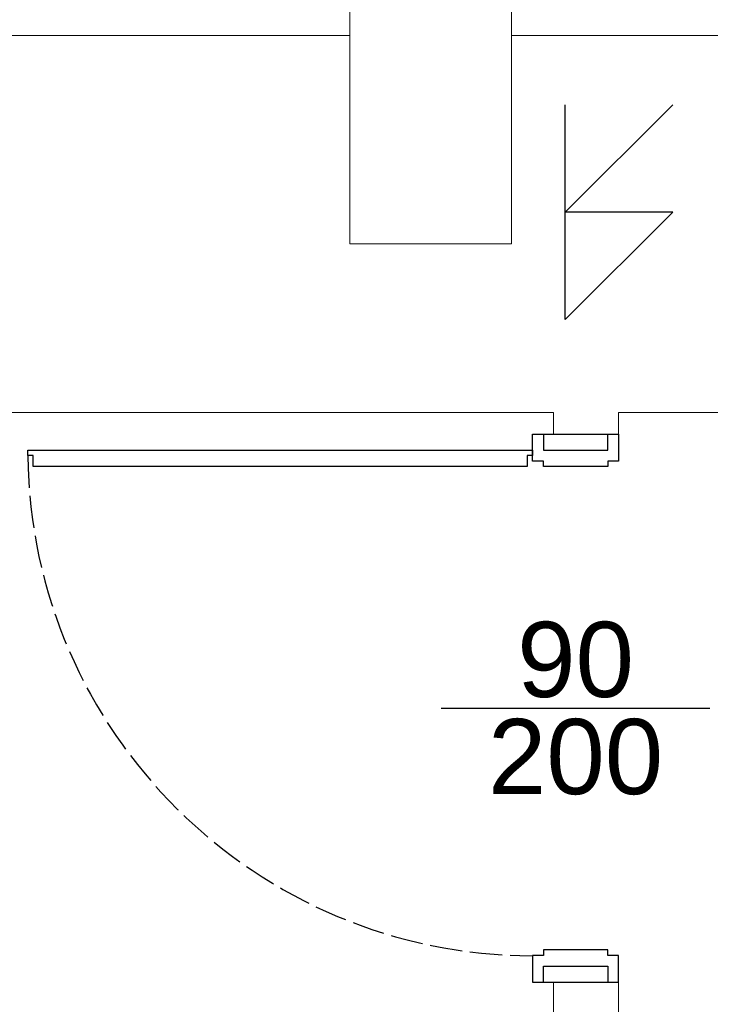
# Model space of a CAD drawing. Header units: millimetres. Extents: x 126553 to 403692, y -95821 to 38049.
# Tile 214 of 256: x 222936 to 223065, y 13267 to 13450. Entities that reach past the tile are written whole.
import ezdxf
from ezdxf.enums import TextEntityAlignment as Align

# ---------------------------------------------------------------- set-up
doc = ezdxf.new("R2010")
doc.units = ezdxf.units.MM
doc.linetypes.add('ACAD_ISO02W100', pattern=[15, 12, -3])
doc.layers.add('A4_opis stolarki dla drzwi parametrycznych', color=101, linetype='Continuous', lineweight=13)
doc.layers.add('ŚCIANY GRUBE', color=7, linetype='Continuous', lineweight=20)
doc.layers.add('KOMINY', color=94, linetype='Continuous', plot=False)
doc.styles.add('A4_opis stolarki dla drzwi parametrycznych', font='arial.ttf')

msp = doc.modelspace()

# ---------------------------------------------------------------- linework, layer by layer
at = {"color": 7}
for p, q in [((223033.63829, 13373.23987), (223045.63829, 13373.23987)), ((223033.63829, 13271.23987), (223045.63829, 13271.23987))]:
    msp.add_line(p, q, dxfattribs=at)
for points in [[(223045.63829, 13367.23987), (223033.63829, 13367.23987), (223033.63829, 13368.23987), (223031.63829, 13368.23987), (223031.63829, 13373.23987), (223033.63829, 13373.23987), (223033.63829, 13370.23987), (223045.63829, 13370.23987), (223045.63829, 13373.23987), (223047.63829, 13373.23987), (223047.63829, 13368.23987), (223045.63829, 13368.23987)], [(223031.63829, 13370.23987), (223031.63829, 13369.23987), (223030.63829, 13369.23987), (223030.63829, 13367.23987), (222938.63789, 13367.23987), (222938.63789, 13369.23987), (222937.63831, 13369.23987), (222937.63831, 13370.23987)], [(223033.63829, 13271.23987), (223033.63829, 13274.23987), (223045.63829, 13274.23987), (223045.63829, 13271.23987), (223047.63829, 13271.23987), (223047.63829, 13276.23987), (223045.63829, 13276.23987), (223045.63829, 13277.23987), (223033.63829, 13277.23987), (223033.63829, 13276.23987), (223031.63829, 13276.23987), (223031.63829, 13271.23987)]]:
    msp.add_lwpolyline(points, close=True, dxfattribs=at)
msp.add_lwpolyline([(223014.63829, 13322.23987), (223033.63829, 13322.23987), (223045.63829, 13322.23987), (223064.63829, 13322.23987)], dxfattribs=at)
at = {"color": 7, "linetype": 'ACAD_ISO02W100', "ltscale": 0.5}
msp.add_arc((223031.76701, 13370.30262), 94.13472, 180.6468622, 269.9216533, dxfattribs=at)
at = {"layer": 'KOMINY', "color": 7}
for p, q in [((223037.72702, 13394.556), (223037.72702, 13434.556)), ((223057.72702, 13434.556), (223037.72702, 13414.556)), ((223057.72702, 13414.556), (223037.72702, 13414.556)), ((223057.72702, 13414.556), (223037.72702, 13394.556))]:
    msp.add_line(p, q, dxfattribs=at)
at = {"layer": 'ŚCIANY GRUBE', "color": 7}
for points in [[(222997.60296, 13447.44481), (222997.60296, 13408.64623), (223027.70896, 13408.64623), (223027.70896, 13463.76989), (222997.60296, 13463.76989), (222997.60296, 13447.44481), (222849.4051, 13447.44481), (222997.60296, 13447.44481), (222997.60296, 13463.76989), (223027.70896, 13463.76989), (223027.70896, 13447.44481), (223328.13295, 13447.44481), (223341.91387, 13447.44481), (223027.70896, 13447.44481)], [(222934.42276, 13429.42361), (222934.42276, 13377.26814), (223035.55349, 13377.26814)], [(223341.91387, 13408.2222), (223328.13295, 13408.2222), (223328.13295, 13223.98194), (223313.07995, 13223.98194), (223313.07995, 13429.42361), (223077.74429, 13429.42361), (223077.74429, 13377.26814), (223047.63829, 13377.26814), (223047.63829, 13373.23987), (223035.55349, 13373.23987), (223035.55349, 13377.26814)], [(223172.72661, 13270.20101), (223172.72661, 13209.98901), (223047.63829, 13209.98901), (223047.63829, 13271.23987), (223035.55349, 13271.23987), (223035.55349, 13198.11622), (223098.73369, 13198.11622), (223098.73369, 13193.02788), (223110.81849, 13193.02788), (223110.81849, 13198.11622), (223184.81142, 13198.11622), (223184.81142, 13258.11621), (223313.07995, 13258.11621), (223313.07995, 13270.20101), (223307.99161, 13270.20101)]]:
    msp.add_lwpolyline(points, dxfattribs=at)

# ---------------------------------------------------------------- texts
at = {"layer": 'A4_opis stolarki dla drzwi parametrycznych', "color": 7, "style": 'A4_opis stolarki dla drzwi parametrycznych'}
msp.add_text('90', height=14, rotation=0, dxfattribs=at).set_placement((223039.63829, 13331.31176), align=Align.MIDDLE_CENTER)
at = {"layer": 'A4_opis stolarki dla drzwi parametrycznych', "color": 7, "style": 'A4_opis stolarki dla drzwi parametrycznych', "flags": 12}
msp.add_attdef('200', text='200', height=14, dxfattribs=at).set_placement((223039.63829, 13313.23987), align=Align.MIDDLE_CENTER)

doc.saveas('drawing.dxf')
